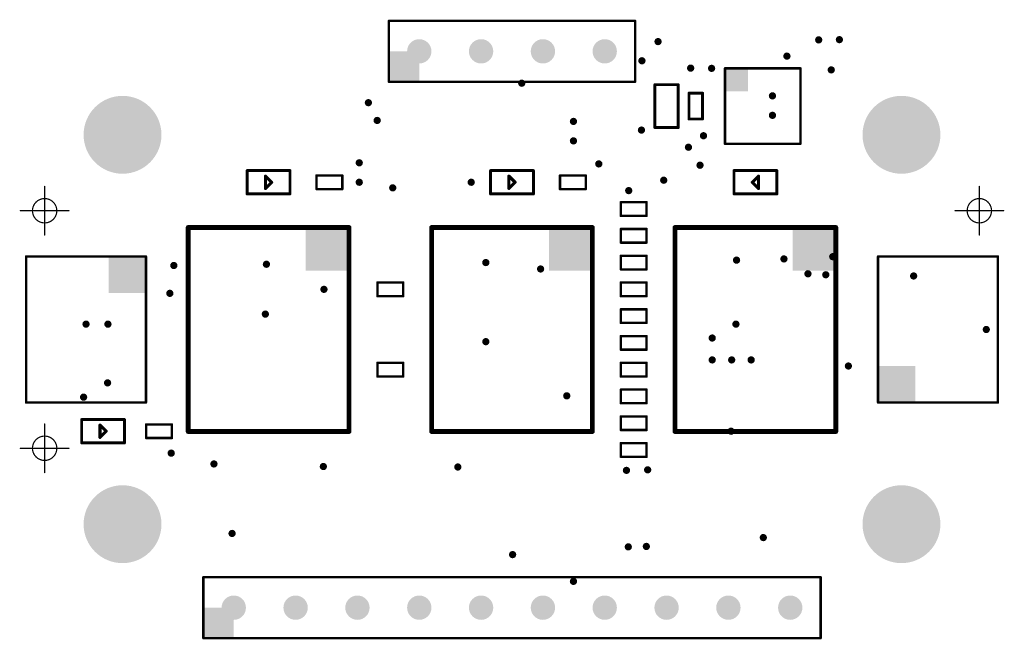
# Model space of a CAD drawing. Header units: inches. Extents: x 0.3 to 40.7, y 0 to 25.4.
import ezdxf

# ---------------------------------------------------------------- set-up
doc = ezdxf.new("R2010")
doc.units = ezdxf.units.IN
for name, color, linetype in [('Pad Holes', 156, 'Continuous'), ('Top Assembly', 56, 'Continuous'), ('Via Holes', 16, 'Continuous')]:
    doc.layers.add(name, color=color, linetype=linetype)

# ---------------------------------------------------------------- blocks, each defined once
blk = doc.blocks.new('RES_0402_3621')
at = {"layer": 'Top Assembly', "const_width": 0.1}
for points in [[(-0.53, -0.28), (-0.53, 0.28)], [(-0.53, 0.28), (0.53, 0.28)], [(0.53, -0.28), (0.53, 0.28)], [(-0.53, -0.28), (0.53, -0.28)]]:
    blk.add_lwpolyline(points, dxfattribs=at)
at = {"layer": 'Top Assembly', "const_width": 0.05}
for points in [[(-0.555, 0.28, 1), (-0.505, 0.28, 1)], [(-0.555, 0.28, 1), (-0.505, 0.28, 1)], [(0.505, 0.28, 1), (0.555, 0.28, 1)], [(0.505, 0.28, 1), (0.555, 0.28, 1)], [(-0.555, -0.28, 1), (-0.505, -0.28, 1)], [(-0.555, -0.28, 1), (-0.505, -0.28, 1)], [(0.505, -0.28, 1), (0.555, -0.28, 1)], [(0.505, -0.28, 1), (0.555, -0.28, 1)]]:
    blk.add_lwpolyline(points, format="xyb", close=True, dxfattribs=at)
blk = doc.blocks.new('RES_0402_3622')
at = {"layer": 'Top Assembly', "const_width": 0.1}
for points in [[(-0.53, 0.28), (-0.53, -0.28)], [(0.53, 0.28), (-0.53, 0.28)], [(0.53, 0.28), (0.53, -0.28)], [(0.53, -0.28), (-0.53, -0.28)]]:
    blk.add_lwpolyline(points, dxfattribs=at)
at = {"layer": 'Top Assembly', "const_width": 0.05}
for points in [[(-0.555, 0.28, 1), (-0.505, 0.28, 1)], [(-0.555, 0.28, 1), (-0.505, 0.28, 1)], [(0.505, 0.28, 1), (0.555, 0.28, 1)], [(0.505, 0.28, 1), (0.555, 0.28, 1)], [(-0.555, -0.28, 1), (-0.505, -0.28, 1)], [(-0.555, -0.28, 1), (-0.505, -0.28, 1)], [(0.505, -0.28, 1), (0.555, -0.28, 1)], [(0.505, -0.28, 1), (0.555, -0.28, 1)]]:
    blk.add_lwpolyline(points, format="xyb", close=True, dxfattribs=at)
blk = doc.blocks.new('RES_0402_3623')
at = {"layer": 'Top Assembly', "const_width": 0.1}
for points in [[(-0.53, -0.28), (-0.53, 0.28)], [(-0.53, 0.28), (0.53, 0.28)], [(0.53, -0.28), (0.53, 0.28)], [(-0.53, -0.28), (0.53, -0.28)]]:
    blk.add_lwpolyline(points, dxfattribs=at)
at = {"layer": 'Top Assembly', "const_width": 0.05}
for points in [[(-0.555, 0.28, 1), (-0.505, 0.28, 1)], [(-0.555, 0.28, 1), (-0.505, 0.28, 1)], [(0.505, 0.28, 1), (0.555, 0.28, 1)], [(0.505, 0.28, 1), (0.555, 0.28, 1)], [(-0.555, -0.28, 1), (-0.505, -0.28, 1)], [(-0.555, -0.28, 1), (-0.505, -0.28, 1)], [(0.505, -0.28, 1), (0.555, -0.28, 1)], [(0.505, -0.28, 1), (0.555, -0.28, 1)]]:
    blk.add_lwpolyline(points, format="xyb", close=True, dxfattribs=at)
blk = doc.blocks.new('F_____________1___F_________1_3638')
at = {"layer": 'Top Assembly', "const_width": 0.05}
for points in [[(0, 0), (0, 1)], [(0, 0), (-1, 0)], [(1, 0), (0, 0)], [(0, -1), (0, 0)]]:
    blk.add_lwpolyline(points, dxfattribs=at)
at = {"layer": 'Top Assembly'}
for points, const_width in [([(-0.012, 1, 1), (0.012, 1, 1)], 0.025), ([(0.5, 0, 1), (-0.5, 0, 1)], 0.05), ([(-1.012, 0, 1), (-0.988, 0, 1)], 0.025), ([(-0.512, 0, 1), (-0.487, 0, 1)], 0.025), ([(-0.012, 0, 1), (0.012, 0, 1)], 0.025), ([(-0.012, 0, 1), (0.012, 0, 1)], 0.025), ([(-0.012, 0, 1), (0.012, 0, 1)], 0.025), ([(-0.012, 0, 1), (0.012, 0, 1)], 0.025), ([(0.487, 0, 1), (0.512, 0, 1)], 0.025), ([(0.988, 0, 1), (1.012, 0, 1)], 0.025), ([(-0.012, -1, 1), (0.012, -1, 1)], 0.025)]:
    blk.add_lwpolyline(points, format="xyb", close=True, dxfattribs=dict(at, const_width=const_width))
blk = doc.blocks.new('F_____________1___F_________1_3639')
at = {"layer": 'Top Assembly', "const_width": 0.05}
for points in [[(0, 0), (0, 1)], [(0, 0), (-1, 0)], [(1, 0), (0, 0)], [(0, -1), (0, 0)]]:
    blk.add_lwpolyline(points, dxfattribs=at)
at = {"layer": 'Top Assembly'}
for points, const_width in [([(-0.012, 1, 1), (0.012, 1, 1)], 0.025), ([(0.5, 0, 1), (-0.5, 0, 1)], 0.05), ([(-1.012, 0, 1), (-0.988, 0, 1)], 0.025), ([(-0.512, 0, 1), (-0.487, 0, 1)], 0.025), ([(-0.012, 0, 1), (0.012, 0, 1)], 0.025), ([(-0.012, 0, 1), (0.012, 0, 1)], 0.025), ([(-0.012, 0, 1), (0.012, 0, 1)], 0.025), ([(-0.012, 0, 1), (0.012, 0, 1)], 0.025), ([(0.487, 0, 1), (0.512, 0, 1)], 0.025), ([(0.988, 0, 1), (1.012, 0, 1)], 0.025), ([(-0.012, -1, 1), (0.012, -1, 1)], 0.025)]:
    blk.add_lwpolyline(points, format="xyb", close=True, dxfattribs=dict(at, const_width=const_width))
blk = doc.blocks.new('F_____________1___F_________1_3640')
at = {"layer": 'Top Assembly', "const_width": 0.05}
for points in [[(0, 0), (0, 1)], [(0, 0), (-1, 0)], [(1, 0), (0, 0)], [(0, -1), (0, 0)]]:
    blk.add_lwpolyline(points, dxfattribs=at)
at = {"layer": 'Top Assembly'}
for points, const_width in [([(-0.012, 1, 1), (0.012, 1, 1)], 0.025), ([(0.5, 0, 1), (-0.5, 0, 1)], 0.05), ([(-1.012, 0, 1), (-0.988, 0, 1)], 0.025), ([(-0.512, 0, 1), (-0.487, 0, 1)], 0.025), ([(-0.012, 0, 1), (0.012, 0, 1)], 0.025), ([(-0.012, 0, 1), (0.012, 0, 1)], 0.025), ([(-0.012, 0, 1), (0.012, 0, 1)], 0.025), ([(-0.012, 0, 1), (0.012, 0, 1)], 0.025), ([(0.487, 0, 1), (0.512, 0, 1)], 0.025), ([(0.988, 0, 1), (1.012, 0, 1)], 0.025), ([(-0.012, -1, 1), (0.012, -1, 1)], 0.025)]:
    blk.add_lwpolyline(points, format="xyb", close=True, dxfattribs=dict(at, const_width=const_width))
blk = doc.blocks.new('CAP_0603_3641')
at = {"layer": 'Top Assembly', "const_width": 0.12}
for points in [[(-0.88, 0.48), (0.88, 0.48)], [(-0.88, 0.48), (-0.88, -0.48)], [(0.88, 0.48), (0.88, -0.48)], [(-0.88, -0.48), (0.88, -0.48)]]:
    blk.add_lwpolyline(points, dxfattribs=at)
at = {"layer": 'Top Assembly', "const_width": 0.06}
for points in [[(-0.91, 0.48, 1), (-0.85, 0.48, 1)], [(-0.91, 0.48, 1), (-0.85, 0.48, 1)], [(0.85, 0.48, 1), (0.91, 0.48, 1)], [(0.85, 0.48, 1), (0.91, 0.48, 1)], [(-0.91, -0.48, 1), (-0.85, -0.48, 1)], [(-0.91, -0.48, 1), (-0.85, -0.48, 1)], [(0.85, -0.48, 1), (0.91, -0.48, 1)], [(0.85, -0.48, 1), (0.91, -0.48, 1)]]:
    blk.add_lwpolyline(points, format="xyb", close=True, dxfattribs=at)
blk = doc.blocks.new('CAP_0402_3642')
at = {"layer": 'Top Assembly', "const_width": 0.12}
for points in [[(0.53, 0.28), (-0.53, 0.28)], [(-0.53, -0.28), (-0.53, 0.28)], [(0.53, -0.28), (0.53, 0.28)], [(0.53, -0.28), (-0.53, -0.28)]]:
    blk.add_lwpolyline(points, dxfattribs=at)
at = {"layer": 'Top Assembly', "const_width": 0.06}
for points in [[(-0.56, 0.28, 1), (-0.5, 0.28, 1)], [(-0.56, 0.28, 1), (-0.5, 0.28, 1)], [(0.5, 0.28, 1), (0.56, 0.28, 1)], [(0.5, 0.28, 1), (0.56, 0.28, 1)], [(-0.56, -0.28, 1), (-0.5, -0.28, 1)], [(-0.56, -0.28, 1), (-0.5, -0.28, 1)], [(0.5, -0.28, 1), (0.56, -0.28, 1)], [(0.5, -0.28, 1), (0.56, -0.28, 1)]]:
    blk.add_lwpolyline(points, format="xyb", close=True, dxfattribs=at)
blk = doc.blocks.new('RES_0402_3643')
at = {"layer": 'Top Assembly', "const_width": 0.1}
for points in [[(-0.53, 0.28), (0.53, 0.28)], [(-0.53, -0.28), (-0.53, 0.28)], [(0.53, -0.28), (0.53, 0.28)], [(-0.53, -0.28), (0.53, -0.28)]]:
    blk.add_lwpolyline(points, dxfattribs=at)
at = {"layer": 'Top Assembly', "const_width": 0.05}
for points in [[(-0.555, 0.28, 1), (-0.505, 0.28, 1)], [(-0.555, 0.28, 1), (-0.505, 0.28, 1)], [(0.505, 0.28, 1), (0.555, 0.28, 1)], [(0.505, 0.28, 1), (0.555, 0.28, 1)], [(-0.555, -0.28, 1), (-0.505, -0.28, 1)], [(-0.555, -0.28, 1), (-0.505, -0.28, 1)], [(0.505, -0.28, 1), (0.555, -0.28, 1)], [(0.505, -0.28, 1), (0.555, -0.28, 1)]]:
    blk.add_lwpolyline(points, format="xyb", close=True, dxfattribs=at)
blk = doc.blocks.new('RES_0402_3644')
at = {"layer": 'Top Assembly', "const_width": 0.1}
for points in [[(-0.53, -0.28), (-0.53, 0.28)], [(-0.53, 0.28), (0.53, 0.28)], [(0.53, -0.28), (0.53, 0.28)], [(-0.53, -0.28), (0.53, -0.28)]]:
    blk.add_lwpolyline(points, dxfattribs=at)
at = {"layer": 'Top Assembly', "const_width": 0.05}
for points in [[(-0.555, 0.28, 1), (-0.505, 0.28, 1)], [(-0.555, 0.28, 1), (-0.505, 0.28, 1)], [(0.505, 0.28, 1), (0.555, 0.28, 1)], [(0.505, 0.28, 1), (0.555, 0.28, 1)], [(-0.555, -0.28, 1), (-0.505, -0.28, 1)], [(-0.555, -0.28, 1), (-0.505, -0.28, 1)], [(0.505, -0.28, 1), (0.555, -0.28, 1)], [(0.505, -0.28, 1), (0.555, -0.28, 1)]]:
    blk.add_lwpolyline(points, format="xyb", close=True, dxfattribs=at)
blk = doc.blocks.new('RES_0402_3645')
at = {"layer": 'Top Assembly', "const_width": 0.1}
for points in [[(-0.53, -0.28), (-0.53, 0.28)], [(-0.53, 0.28), (0.53, 0.28)], [(0.53, -0.28), (0.53, 0.28)], [(-0.53, -0.28), (0.53, -0.28)]]:
    blk.add_lwpolyline(points, dxfattribs=at)
at = {"layer": 'Top Assembly', "const_width": 0.05}
for points in [[(-0.555, 0.28, 1), (-0.505, 0.28, 1)], [(-0.555, 0.28, 1), (-0.505, 0.28, 1)], [(0.505, 0.28, 1), (0.555, 0.28, 1)], [(0.505, 0.28, 1), (0.555, 0.28, 1)], [(-0.555, -0.28, 1), (-0.505, -0.28, 1)], [(-0.555, -0.28, 1), (-0.505, -0.28, 1)], [(0.505, -0.28, 1), (0.555, -0.28, 1)], [(0.505, -0.28, 1), (0.555, -0.28, 1)]]:
    blk.add_lwpolyline(points, format="xyb", close=True, dxfattribs=at)
blk = doc.blocks.new('RES_0402_3646')
at = {"layer": 'Top Assembly', "const_width": 0.1}
for points in [[(-0.53, 0.28), (0.53, 0.28)], [(-0.53, -0.28), (-0.53, 0.28)], [(0.53, -0.28), (0.53, 0.28)], [(-0.53, -0.28), (0.53, -0.28)]]:
    blk.add_lwpolyline(points, dxfattribs=at)
at = {"layer": 'Top Assembly', "const_width": 0.05}
for points in [[(-0.555, 0.28, 1), (-0.505, 0.28, 1)], [(-0.555, 0.28, 1), (-0.505, 0.28, 1)], [(0.505, 0.28, 1), (0.555, 0.28, 1)], [(0.505, 0.28, 1), (0.555, 0.28, 1)], [(-0.555, -0.28, 1), (-0.505, -0.28, 1)], [(-0.555, -0.28, 1), (-0.505, -0.28, 1)], [(0.505, -0.28, 1), (0.555, -0.28, 1)], [(0.505, -0.28, 1), (0.555, -0.28, 1)]]:
    blk.add_lwpolyline(points, format="xyb", close=True, dxfattribs=at)
blk = doc.blocks.new('RES_0402_3647')
at = {"layer": 'Top Assembly', "const_width": 0.1}
for points in [[(-0.53, 0.28), (0.53, 0.28)], [(-0.53, -0.28), (-0.53, 0.28)], [(0.53, -0.28), (0.53, 0.28)], [(-0.53, -0.28), (0.53, -0.28)]]:
    blk.add_lwpolyline(points, dxfattribs=at)
at = {"layer": 'Top Assembly', "const_width": 0.05}
for points in [[(-0.555, 0.28, 1), (-0.505, 0.28, 1)], [(-0.555, 0.28, 1), (-0.505, 0.28, 1)], [(0.505, 0.28, 1), (0.555, 0.28, 1)], [(0.505, 0.28, 1), (0.555, 0.28, 1)], [(-0.555, -0.28, 1), (-0.505, -0.28, 1)], [(-0.555, -0.28, 1), (-0.505, -0.28, 1)], [(0.505, -0.28, 1), (0.555, -0.28, 1)], [(0.505, -0.28, 1), (0.555, -0.28, 1)]]:
    blk.add_lwpolyline(points, format="xyb", close=True, dxfattribs=at)
blk = doc.blocks.new('RES_0402_3648')
at = {"layer": 'Top Assembly', "const_width": 0.1}
for points in [[(-0.53, -0.28), (-0.53, 0.28)], [(-0.53, 0.28), (0.53, 0.28)], [(0.53, -0.28), (0.53, 0.28)], [(-0.53, -0.28), (0.53, -0.28)]]:
    blk.add_lwpolyline(points, dxfattribs=at)
at = {"layer": 'Top Assembly', "const_width": 0.05}
for points in [[(-0.555, 0.28, 1), (-0.505, 0.28, 1)], [(-0.555, 0.28, 1), (-0.505, 0.28, 1)], [(0.505, 0.28, 1), (0.555, 0.28, 1)], [(0.505, 0.28, 1), (0.555, 0.28, 1)], [(-0.555, -0.28, 1), (-0.505, -0.28, 1)], [(-0.555, -0.28, 1), (-0.505, -0.28, 1)], [(0.505, -0.28, 1), (0.555, -0.28, 1)], [(0.505, -0.28, 1), (0.555, -0.28, 1)]]:
    blk.add_lwpolyline(points, format="xyb", close=True, dxfattribs=at)
blk = doc.blocks.new('UFQFPN20_3649')
at = {"layer": 'Top Assembly'}
blk.add_hatch(color=56, dxfattribs=at).paths.add_polyline_path([(-1.55, 0.6), (-0.6, 0.6), (-0.6, 1.55), (-1.55, 1.55)])
at = {"layer": 'Top Assembly', "const_width": 0.1}
for points in [[(-1.55, -1.55), (-1.55, 1.55)], [(-1.55, 1.55), (1.55, 1.55)], [(1.55, -1.55), (1.55, 1.55)], [(-1.55, -1.55), (1.55, -1.55)]]:
    blk.add_lwpolyline(points, dxfattribs=at)
at = {"layer": 'Top Assembly', "const_width": 0.05}
for points in [[(-1.575, 1.55, 1), (-1.525, 1.55, 1)], [(-1.575, 1.55, 1), (-1.525, 1.55, 1)], [(1.525, 1.55, 1), (1.575, 1.55, 1)], [(1.525, 1.55, 1), (1.575, 1.55, 1)], [(-1.575, -1.55, 1), (-1.525, -1.55, 1)], [(-1.575, -1.55, 1), (-1.525, -1.55, 1)], [(1.525, -1.55, 1), (1.575, -1.55, 1)], [(1.525, -1.55, 1), (1.575, -1.55, 1)]]:
    blk.add_lwpolyline(points, format="xyb", close=True, dxfattribs=at)
blk = doc.blocks.new('RES_0402_3650')
at = {"layer": 'Top Assembly', "const_width": 0.1}
for points in [[(-0.53, 0.28), (-0.53, -0.28)], [(0.53, 0.28), (-0.53, 0.28)], [(0.53, 0.28), (0.53, -0.28)], [(0.53, -0.28), (-0.53, -0.28)]]:
    blk.add_lwpolyline(points, dxfattribs=at)
at = {"layer": 'Top Assembly', "const_width": 0.05}
for points in [[(-0.555, 0.28, 1), (-0.505, 0.28, 1)], [(-0.555, 0.28, 1), (-0.505, 0.28, 1)], [(0.505, 0.28, 1), (0.555, 0.28, 1)], [(0.505, 0.28, 1), (0.555, 0.28, 1)], [(-0.555, -0.28, 1), (-0.505, -0.28, 1)], [(-0.555, -0.28, 1), (-0.505, -0.28, 1)], [(0.505, -0.28, 1), (0.555, -0.28, 1)], [(0.505, -0.28, 1), (0.555, -0.28, 1)]]:
    blk.add_lwpolyline(points, format="xyb", close=True, dxfattribs=at)
blk = doc.blocks.new('RES_0402_3651')
at = {"layer": 'Top Assembly', "const_width": 0.1}
for points in [[(-0.53, 0.28), (-0.53, -0.28)], [(0.53, 0.28), (-0.53, 0.28)], [(0.53, 0.28), (0.53, -0.28)], [(0.53, -0.28), (-0.53, -0.28)]]:
    blk.add_lwpolyline(points, dxfattribs=at)
at = {"layer": 'Top Assembly', "const_width": 0.05}
for points in [[(-0.555, 0.28, 1), (-0.505, 0.28, 1)], [(-0.555, 0.28, 1), (-0.505, 0.28, 1)], [(0.505, 0.28, 1), (0.555, 0.28, 1)], [(0.505, 0.28, 1), (0.555, 0.28, 1)], [(-0.555, -0.28, 1), (-0.505, -0.28, 1)], [(-0.555, -0.28, 1), (-0.505, -0.28, 1)], [(0.505, -0.28, 1), (0.555, -0.28, 1)], [(0.505, -0.28, 1), (0.555, -0.28, 1)]]:
    blk.add_lwpolyline(points, format="xyb", close=True, dxfattribs=at)
blk = doc.blocks.new('SM04B_SRSS_TB_LF__SN__F_________1_3652')
at = {"layer": 'Top Assembly'}
blk.add_hatch(color=56, dxfattribs=at).paths.add_polyline_path([(1.5, -2.125), (3, -2.125), (3, -0.6), (1.5, -0.6)])
at = {"layer": 'Top Assembly', "const_width": 0.1}
for points in [[(-3, 2.8), (-3, -2.125)], [(-3, 2.8), (0.675, 2.8)], [(0.675, 2.8), (3, 2.8)], [(3, 2.8), (3, -2.125)], [(-3, -2.125), (0, -2.125)], [(3, -2.125), (0, -2.125)]]:
    blk.add_lwpolyline(points, dxfattribs=at)
at = {"layer": 'Top Assembly', "const_width": 0.05}
for points in [[(-3.025, 2.8, 1), (-2.975, 2.8, 1)], [(-3.025, 2.8, 1), (-2.975, 2.8, 1)], [(0.65, 2.8, 1), (0.7, 2.8, 1)], [(0.65, 2.8, 1), (0.7, 2.8, 1)], [(2.975, 2.8, 1), (3.025, 2.8, 1)], [(2.975, 2.8, 1), (3.025, 2.8, 1)], [(-3.025, -2.125, 1), (-2.975, -2.125, 1)], [(-3.025, -2.125, 1), (-2.975, -2.125, 1)], [(-0.025, -2.125, 1), (0.025, -2.125, 1)], [(-0.025, -2.125, 1), (0.025, -2.125, 1)], [(2.975, -2.125, 1), (3.025, -2.125, 1)], [(2.975, -2.125, 1), (3.025, -2.125, 1)]]:
    blk.add_lwpolyline(points, format="xyb", close=True, dxfattribs=at)
blk = doc.blocks.new('SM04B_SRSS_TB_LF__SN__F_________1_3653')
at = {"layer": 'Top Assembly'}
blk.add_hatch(color=56, dxfattribs=at).paths.add_polyline_path([(1.5, -2.125), (3, -2.125), (3, -0.6), (1.5, -0.6)])
at = {"layer": 'Top Assembly', "const_width": 0.1}
for points in [[(-3, -2.125), (-3, 2.8)], [(0.675, 2.8), (-3, 2.8)], [(3, 2.8), (0.675, 2.8)], [(3, -2.125), (3, 2.8)], [(-3, -2.125), (0, -2.125)], [(3, -2.125), (0, -2.125)]]:
    blk.add_lwpolyline(points, dxfattribs=at)
at = {"layer": 'Top Assembly', "const_width": 0.05}
for points in [[(-3.025, 2.8, 1), (-2.975, 2.8, 1)], [(-3.025, 2.8, 1), (-2.975, 2.8, 1)], [(0.65, 2.8, 1), (0.7, 2.8, 1)], [(0.65, 2.8, 1), (0.7, 2.8, 1)], [(2.975, 2.8, 1), (3.025, 2.8, 1)], [(2.975, 2.8, 1), (3.025, 2.8, 1)], [(-3.025, -2.125, 1), (-2.975, -2.125, 1)], [(-3.025, -2.125, 1), (-2.975, -2.125, 1)], [(-0.025, -2.125, 1), (0.025, -2.125, 1)], [(-0.025, -2.125, 1), (0.025, -2.125, 1)], [(2.975, -2.125, 1), (3.025, -2.125, 1)], [(2.975, -2.125, 1), (3.025, -2.125, 1)]]:
    blk.add_lwpolyline(points, format="xyb", close=True, dxfattribs=at)
blk = doc.blocks.new('LEDC1608X80N_AK_3654')
at = {"layer": 'Top Assembly'}
for points, const_width in [([(-0.88, 0.48), (-0.88, -0.48)], 0.12), ([(0.88, 0.48), (-0.88, 0.48)], 0.12), ([(0.88, -0.48), (0.88, 0.48)], 0.12), ([(0.127, 0.254), (-0.127, 0)], 0.127), ([(0.127, -0.254), (-0.127, 0)], 0.127), ([(0.127, 0.254), (0.127, -0.254)], 0.127), ([(0.88, -0.48), (-0.88, -0.48)], 0.12)]:
    blk.add_lwpolyline(points, dxfattribs=dict(at, const_width=const_width))
for points, const_width in [([(-0.91, 0.48, 1), (-0.85, 0.48, 1)], 0.06), ([(-0.91, 0.48, 1), (-0.85, 0.48, 1)], 0.06), ([(0.85, 0.48, 1), (0.91, 0.48, 1)], 0.06), ([(0.85, 0.48, 1), (0.91, 0.48, 1)], 0.06), ([(-0.159, 0, 1), (-0.095, 0, 1)], 0.0635), ([(-0.159, 0, 1), (-0.095, 0, 1)], 0.0635), ([(0.095, 0.254, 1), (0.159, 0.254, 1)], 0.0635), ([(0.095, 0.254, 1), (0.159, 0.254, 1)], 0.0635), ([(0.095, -0.254, 1), (0.159, -0.254, 1)], 0.0635), ([(0.095, -0.254, 1), (0.159, -0.254, 1)], 0.0635), ([(-0.91, -0.48, 1), (-0.85, -0.48, 1)], 0.06), ([(-0.91, -0.48, 1), (-0.85, -0.48, 1)], 0.06), ([(0.85, -0.48, 1), (0.91, -0.48, 1)], 0.06), ([(0.85, -0.48, 1), (0.91, -0.48, 1)], 0.06)]:
    blk.add_lwpolyline(points, format="xyb", close=True, dxfattribs=dict(at, const_width=const_width))
blk = doc.blocks.new('RES_0402_3655')
at = {"layer": 'Top Assembly', "const_width": 0.1}
for points in [[(0.53, 0.28), (-0.53, 0.28)], [(-0.53, 0.28), (-0.53, -0.28)], [(0.53, 0.28), (0.53, -0.28)], [(0.53, -0.28), (-0.53, -0.28)]]:
    blk.add_lwpolyline(points, dxfattribs=at)
at = {"layer": 'Top Assembly', "const_width": 0.05}
for points in [[(-0.555, 0.28, 1), (-0.505, 0.28, 1)], [(-0.555, 0.28, 1), (-0.505, 0.28, 1)], [(0.505, 0.28, 1), (0.555, 0.28, 1)], [(0.505, 0.28, 1), (0.555, 0.28, 1)], [(-0.555, -0.28, 1), (-0.505, -0.28, 1)], [(-0.555, -0.28, 1), (-0.505, -0.28, 1)], [(0.505, -0.28, 1), (0.555, -0.28, 1)], [(0.505, -0.28, 1), (0.555, -0.28, 1)]]:
    blk.add_lwpolyline(points, format="xyb", close=True, dxfattribs=at)
blk = doc.blocks.new('LEDC1608X80N_AK_3657')
at = {"layer": 'Top Assembly'}
for points, const_width in [([(-0.88, 0.48), (0.88, 0.48)], 0.12), ([(-0.88, -0.48), (-0.88, 0.48)], 0.12), ([(0.88, -0.48), (0.88, 0.48)], 0.12), ([(-0.127, 0), (0.127, 0.254)], 0.127), ([(-0.127, 0), (0.127, -0.254)], 0.127), ([(0.127, -0.254), (0.127, 0.254)], 0.127), ([(-0.88, -0.48), (0.88, -0.48)], 0.12)]:
    blk.add_lwpolyline(points, dxfattribs=dict(at, const_width=const_width))
for points, const_width in [([(-0.91, 0.48, 1), (-0.85, 0.48, 1)], 0.06), ([(-0.91, 0.48, 1), (-0.85, 0.48, 1)], 0.06), ([(0.85, 0.48, 1), (0.91, 0.48, 1)], 0.06), ([(0.85, 0.48, 1), (0.91, 0.48, 1)], 0.06), ([(-0.159, 0, 1), (-0.095, 0, 1)], 0.0635), ([(-0.159, 0, 1), (-0.095, 0, 1)], 0.0635), ([(0.095, 0.254, 1), (0.159, 0.254, 1)], 0.0635), ([(0.095, 0.254, 1), (0.159, 0.254, 1)], 0.0635), ([(0.095, -0.254, 1), (0.159, -0.254, 1)], 0.0635), ([(0.095, -0.254, 1), (0.159, -0.254, 1)], 0.0635), ([(-0.91, -0.48, 1), (-0.85, -0.48, 1)], 0.06), ([(-0.91, -0.48, 1), (-0.85, -0.48, 1)], 0.06), ([(0.85, -0.48, 1), (0.91, -0.48, 1)], 0.06), ([(0.85, -0.48, 1), (0.91, -0.48, 1)], 0.06)]:
    blk.add_lwpolyline(points, format="xyb", close=True, dxfattribs=dict(at, const_width=const_width))
blk = doc.blocks.new('TS42_3658')
at = {"layer": 'Top Assembly'}
blk.add_hatch(color=56, dxfattribs=at).paths.add_polyline_path([(2.412, -3.302), (4.19, -3.302), (4.19, -1.524), (2.412, -1.524)])
at = {"layer": 'Top Assembly', "const_width": 0.2}
for points in [[(-4.191, 3.302), (4.191, 3.302)], [(-4.191, 3.302), (-4.191, -3.302)], [(4.191, 3.302), (4.191, -3.302)], [(-4.191, -3.302), (4.191, -3.302)]]:
    blk.add_lwpolyline(points, dxfattribs=at)
at = {"layer": 'Top Assembly', "const_width": 0.1}
for points in [[(-4.241, 3.302, 1), (-4.141, 3.302, 1)], [(-4.241, 3.302, 1), (-4.141, 3.302, 1)], [(4.141, 3.302, 1), (4.241, 3.302, 1)], [(4.141, 3.302, 1), (4.241, 3.302, 1)], [(-4.241, -3.302, 1), (-4.141, -3.302, 1)], [(-4.241, -3.302, 1), (-4.141, -3.302, 1)], [(4.141, -3.302, 1), (4.241, -3.302, 1)], [(4.141, -3.302, 1), (4.241, -3.302, 1)]]:
    blk.add_lwpolyline(points, format="xyb", close=True, dxfattribs=at)
blk = doc.blocks.new('PIN_HEADER_2_54___VERT__1_4POS_F_________1_3659')
at = {"layer": 'Pad Holes'}
h = blk.add_hatch(color=7, dxfattribs=at)
edge = h.paths.add_edge_path()
edge.add_arc((-3.81, 0), 0.5, 0, 360)
h = blk.add_hatch(color=7, dxfattribs=at)
edge = h.paths.add_edge_path()
edge.add_arc((-1.27, 0), 0.5, 0, 360)
h = blk.add_hatch(color=7, dxfattribs=at)
edge = h.paths.add_edge_path()
edge.add_arc((1.27, 0), 0.5, 0, 360)
h = blk.add_hatch(color=7, dxfattribs=at)
edge = h.paths.add_edge_path()
edge.add_arc((3.81, 0), 0.5, 0, 360)
at = {"layer": 'Top Assembly'}
blk.add_hatch(color=56, dxfattribs=at).paths.add_polyline_path([(-5.06, -1.25), (-3.81, -1.25), (-3.81, 0), (-5.06, 0)])
at = {"layer": 'Top Assembly', "const_width": 0.1}
for points in [[(-5.06, -1.25), (-5.06, 1.25)], [(-5.06, 1.25), (5.06, 1.25)], [(5.06, -1.25), (5.06, 1.25)], [(-5.06, -1.25), (5.06, -1.25)]]:
    blk.add_lwpolyline(points, dxfattribs=at)
at = {"layer": 'Top Assembly', "const_width": 0.05}
for points in [[(-5.085, 1.25, 1), (-5.035, 1.25, 1)], [(-5.085, 1.25, 1), (-5.035, 1.25, 1)], [(5.035, 1.25, 1), (5.085, 1.25, 1)], [(5.035, 1.25, 1), (5.085, 1.25, 1)], [(-5.085, -1.25, 1), (-5.035, -1.25, 1)], [(-5.085, -1.25, 1), (-5.035, -1.25, 1)], [(5.035, -1.25, 1), (5.085, -1.25, 1)], [(5.035, -1.25, 1), (5.085, -1.25, 1)]]:
    blk.add_lwpolyline(points, format="xyb", close=True, dxfattribs=at)
blk = doc.blocks.new('LEDC1608X80N_AK_3660')
at = {"layer": 'Top Assembly'}
for points, const_width in [([(-0.88, 0.48), (-0.88, -0.48)], 0.12), ([(0.88, 0.48), (-0.88, 0.48)], 0.12), ([(0.88, 0.48), (0.88, -0.48)], 0.12), ([(0.127, 0.254), (-0.127, 0)], 0.127), ([(0.127, -0.254), (-0.127, 0)], 0.127), ([(0.127, 0.254), (0.127, -0.254)], 0.127), ([(0.88, -0.48), (-0.88, -0.48)], 0.12)]:
    blk.add_lwpolyline(points, dxfattribs=dict(at, const_width=const_width))
for points, const_width in [([(-0.91, 0.48, 1), (-0.85, 0.48, 1)], 0.06), ([(-0.91, 0.48, 1), (-0.85, 0.48, 1)], 0.06), ([(0.85, 0.48, 1), (0.91, 0.48, 1)], 0.06), ([(0.85, 0.48, 1), (0.91, 0.48, 1)], 0.06), ([(-0.159, 0, 1), (-0.095, 0, 1)], 0.0635), ([(-0.159, 0, 1), (-0.095, 0, 1)], 0.0635), ([(0.095, 0.254, 1), (0.159, 0.254, 1)], 0.0635), ([(0.095, 0.254, 1), (0.159, 0.254, 1)], 0.0635), ([(0.095, -0.254, 1), (0.159, -0.254, 1)], 0.0635), ([(0.095, -0.254, 1), (0.159, -0.254, 1)], 0.0635), ([(-0.91, -0.48, 1), (-0.85, -0.48, 1)], 0.06), ([(-0.91, -0.48, 1), (-0.85, -0.48, 1)], 0.06), ([(0.85, -0.48, 1), (0.91, -0.48, 1)], 0.06), ([(0.85, -0.48, 1), (0.91, -0.48, 1)], 0.06)]:
    blk.add_lwpolyline(points, format="xyb", close=True, dxfattribs=dict(at, const_width=const_width))
blk = doc.blocks.new('PIN_HEADER_2_54___VERT__1_10POS_3661')
at = {"layer": 'Pad Holes'}
h = blk.add_hatch(color=7, dxfattribs=at)
edge = h.paths.add_edge_path()
edge.add_arc((-11.43, 0), 0.5, 0, 360)
h = blk.add_hatch(color=7, dxfattribs=at)
edge = h.paths.add_edge_path()
edge.add_arc((-8.89, 0), 0.5, 0, 360)
h = blk.add_hatch(color=7, dxfattribs=at)
edge = h.paths.add_edge_path()
edge.add_arc((-6.35, 0), 0.5, 0, 360)
h = blk.add_hatch(color=7, dxfattribs=at)
edge = h.paths.add_edge_path()
edge.add_arc((-3.81, 0), 0.5, 0, 360)
h = blk.add_hatch(color=7, dxfattribs=at)
edge = h.paths.add_edge_path()
edge.add_arc((-1.27, 0), 0.5, 0, 360)
h = blk.add_hatch(color=7, dxfattribs=at)
edge = h.paths.add_edge_path()
edge.add_arc((1.27, 0), 0.5, 0, 360)
h = blk.add_hatch(color=7, dxfattribs=at)
edge = h.paths.add_edge_path()
edge.add_arc((3.81, 0), 0.5, 0, 360)
h = blk.add_hatch(color=7, dxfattribs=at)
edge = h.paths.add_edge_path()
edge.add_arc((6.35, 0), 0.5, 0, 360)
h = blk.add_hatch(color=7, dxfattribs=at)
edge = h.paths.add_edge_path()
edge.add_arc((8.89, 0), 0.5, 0, 360)
h = blk.add_hatch(color=7, dxfattribs=at)
edge = h.paths.add_edge_path()
edge.add_arc((11.43, 0), 0.5, 0, 360)
at = {"layer": 'Top Assembly'}
blk.add_hatch(color=56, dxfattribs=at).paths.add_polyline_path([(-12.68, -1.25), (-11.43, -1.25), (-11.43, 0), (-12.68, 0)])
at = {"layer": 'Top Assembly', "const_width": 0.1}
for points in [[(-12.68, -1.25), (-12.68, 1.25)], [(-12.68, 1.25), (12.68, 1.25)], [(12.68, -1.25), (12.68, 1.25)], [(-12.68, -1.25), (12.68, -1.25)]]:
    blk.add_lwpolyline(points, dxfattribs=at)
at = {"layer": 'Top Assembly', "const_width": 0.05}
for points in [[(-12.705, 1.25, 1), (-12.655, 1.25, 1)], [(-12.705, 1.25, 1), (-12.655, 1.25, 1)], [(12.655, 1.25, 1), (12.705, 1.25, 1)], [(12.655, 1.25, 1), (12.705, 1.25, 1)], [(-12.705, -1.25, 1), (-12.655, -1.25, 1)], [(-12.705, -1.25, 1), (-12.655, -1.25, 1)], [(12.655, -1.25, 1), (12.705, -1.25, 1)], [(12.655, -1.25, 1), (12.705, -1.25, 1)]]:
    blk.add_lwpolyline(points, format="xyb", close=True, dxfattribs=at)
blk = doc.blocks.new('TS42_3662')
at = {"layer": 'Top Assembly'}
blk.add_hatch(color=56, dxfattribs=at).paths.add_polyline_path([(2.411, -3.302), (4.189, -3.302), (4.189, -1.524), (2.411, -1.524)])
at = {"layer": 'Top Assembly', "const_width": 0.2}
for points in [[(-4.191, 3.302), (4.191, 3.302)], [(-4.191, 3.302), (-4.191, -3.302)], [(4.191, 3.302), (4.191, -3.302)], [(-4.191, -3.302), (4.191, -3.302)]]:
    blk.add_lwpolyline(points, dxfattribs=at)
at = {"layer": 'Top Assembly', "const_width": 0.1}
for points in [[(-4.241, 3.302, 1), (-4.141, 3.302, 1)], [(-4.241, 3.302, 1), (-4.141, 3.302, 1)], [(4.141, 3.302, 1), (4.241, 3.302, 1)], [(4.141, 3.302, 1), (4.241, 3.302, 1)], [(-4.241, -3.302, 1), (-4.141, -3.302, 1)], [(-4.241, -3.302, 1), (-4.141, -3.302, 1)], [(4.141, -3.302, 1), (4.241, -3.302, 1)], [(4.141, -3.302, 1), (4.241, -3.302, 1)]]:
    blk.add_lwpolyline(points, format="xyb", close=True, dxfattribs=at)
blk = doc.blocks.new('RES_0402_3663')
at = {"layer": 'Top Assembly', "const_width": 0.1}
for points in [[(0.53, 0.28), (-0.53, 0.28)], [(-0.53, 0.28), (-0.53, -0.28)], [(0.53, 0.28), (0.53, -0.28)], [(0.53, -0.28), (-0.53, -0.28)]]:
    blk.add_lwpolyline(points, dxfattribs=at)
at = {"layer": 'Top Assembly', "const_width": 0.05}
for points in [[(-0.555, 0.28, 1), (-0.505, 0.28, 1)], [(-0.555, 0.28, 1), (-0.505, 0.28, 1)], [(0.505, 0.28, 1), (0.555, 0.28, 1)], [(0.505, 0.28, 1), (0.555, 0.28, 1)], [(-0.555, -0.28, 1), (-0.505, -0.28, 1)], [(-0.555, -0.28, 1), (-0.505, -0.28, 1)], [(0.505, -0.28, 1), (0.555, -0.28, 1)], [(0.505, -0.28, 1), (0.555, -0.28, 1)]]:
    blk.add_lwpolyline(points, format="xyb", close=True, dxfattribs=at)
blk = doc.blocks.new('LEDC1608X80N_AK_3664')
at = {"layer": 'Top Assembly'}
for points, const_width in [([(-0.88, 0.48), (-0.88, -0.48)], 0.12), ([(0.88, 0.48), (-0.88, 0.48)], 0.12), ([(0.88, 0.48), (0.88, -0.48)], 0.12), ([(0.127, 0.254), (-0.127, 0)], 0.127), ([(0.127, -0.254), (-0.127, 0)], 0.127), ([(0.127, 0.254), (0.127, -0.254)], 0.127), ([(0.88, -0.48), (-0.88, -0.48)], 0.12)]:
    blk.add_lwpolyline(points, dxfattribs=dict(at, const_width=const_width))
for points, const_width in [([(-0.91, 0.48, 1), (-0.85, 0.48, 1)], 0.06), ([(-0.91, 0.48, 1), (-0.85, 0.48, 1)], 0.06), ([(0.85, 0.48, 1), (0.91, 0.48, 1)], 0.06), ([(0.85, 0.48, 1), (0.91, 0.48, 1)], 0.06), ([(-0.159, 0, 1), (-0.095, 0, 1)], 0.0635), ([(-0.159, 0, 1), (-0.095, 0, 1)], 0.0635), ([(0.095, 0.254, 1), (0.159, 0.254, 1)], 0.0635), ([(0.095, 0.254, 1), (0.159, 0.254, 1)], 0.0635), ([(0.095, -0.254, 1), (0.159, -0.254, 1)], 0.0635), ([(0.095, -0.254, 1), (0.159, -0.254, 1)], 0.0635), ([(-0.91, -0.48, 1), (-0.85, -0.48, 1)], 0.06), ([(-0.91, -0.48, 1), (-0.85, -0.48, 1)], 0.06), ([(0.85, -0.48, 1), (0.91, -0.48, 1)], 0.06), ([(0.85, -0.48, 1), (0.91, -0.48, 1)], 0.06)]:
    blk.add_lwpolyline(points, format="xyb", close=True, dxfattribs=dict(at, const_width=const_width))
blk = doc.blocks.new('TS42_3665')
at = {"layer": 'Top Assembly'}
blk.add_hatch(color=56, dxfattribs=at).paths.add_polyline_path([(2.412, -3.302), (4.19, -3.302), (4.19, -1.524), (2.412, -1.524)])
at = {"layer": 'Top Assembly', "const_width": 0.2}
for points in [[(-4.191, 3.302), (4.191, 3.302)], [(-4.191, 3.302), (-4.191, -3.302)], [(4.191, 3.302), (4.191, -3.302)], [(-4.191, -3.302), (4.191, -3.302)]]:
    blk.add_lwpolyline(points, dxfattribs=at)
at = {"layer": 'Top Assembly', "const_width": 0.1}
for points in [[(-4.241, 3.302, 1), (-4.141, 3.302, 1)], [(-4.241, 3.302, 1), (-4.141, 3.302, 1)], [(4.141, 3.302, 1), (4.241, 3.302, 1)], [(4.141, 3.302, 1), (4.241, 3.302, 1)], [(-4.241, -3.302, 1), (-4.141, -3.302, 1)], [(-4.241, -3.302, 1), (-4.141, -3.302, 1)], [(4.141, -3.302, 1), (4.241, -3.302, 1)], [(4.141, -3.302, 1), (4.241, -3.302, 1)]]:
    blk.add_lwpolyline(points, format="xyb", close=True, dxfattribs=at)
blk = doc.blocks.new('RES_0402_3666')
at = {"layer": 'Top Assembly', "const_width": 0.1}
for points in [[(0.53, 0.28), (-0.53, 0.28)], [(-0.53, 0.28), (-0.53, -0.28)], [(0.53, 0.28), (0.53, -0.28)], [(0.53, -0.28), (-0.53, -0.28)]]:
    blk.add_lwpolyline(points, dxfattribs=at)
at = {"layer": 'Top Assembly', "const_width": 0.05}
for points in [[(-0.555, 0.28, 1), (-0.505, 0.28, 1)], [(-0.555, 0.28, 1), (-0.505, 0.28, 1)], [(0.505, 0.28, 1), (0.555, 0.28, 1)], [(0.505, 0.28, 1), (0.555, 0.28, 1)], [(-0.555, -0.28, 1), (-0.505, -0.28, 1)], [(-0.555, -0.28, 1), (-0.505, -0.28, 1)], [(0.505, -0.28, 1), (0.555, -0.28, 1)], [(0.505, -0.28, 1), (0.555, -0.28, 1)]]:
    blk.add_lwpolyline(points, format="xyb", close=True, dxfattribs=at)
blk = doc.blocks.new('RES_0402_3667')
at = {"layer": 'Top Assembly', "const_width": 0.1}
for points in [[(-0.53, 0.28), (0.53, 0.28)], [(-0.53, -0.28), (-0.53, 0.28)], [(0.53, -0.28), (0.53, 0.28)], [(-0.53, -0.28), (0.53, -0.28)]]:
    blk.add_lwpolyline(points, dxfattribs=at)
at = {"layer": 'Top Assembly', "const_width": 0.05}
for points in [[(-0.555, 0.28, 1), (-0.505, 0.28, 1)], [(-0.555, 0.28, 1), (-0.505, 0.28, 1)], [(0.505, 0.28, 1), (0.555, 0.28, 1)], [(0.505, 0.28, 1), (0.555, 0.28, 1)], [(-0.555, -0.28, 1), (-0.505, -0.28, 1)], [(-0.555, -0.28, 1), (-0.505, -0.28, 1)], [(0.505, -0.28, 1), (0.555, -0.28, 1)], [(0.505, -0.28, 1), (0.555, -0.28, 1)]]:
    blk.add_lwpolyline(points, format="xyb", close=True, dxfattribs=at)

msp = doc.modelspace()

# ---------------------------------------------------------------- hatches: boundary and pattern name
at = {"layer": 'Pad Holes'}
h = msp.add_hatch(color=7, dxfattribs=at)
edge = h.paths.add_edge_path()
edge.add_arc((4.5, 20.68), 1.6, 0, 360)
h = msp.add_hatch(color=7, dxfattribs=at)
edge = h.paths.add_edge_path()
edge.add_arc((36.5, 20.68), 1.6, 0, 360)
h = msp.add_hatch(color=7, dxfattribs=at)
edge = h.paths.add_edge_path()
edge.add_arc((4.5, 4.68), 1.6, 0, 360)
h = msp.add_hatch(color=7, dxfattribs=at)
edge = h.paths.add_edge_path()
edge.add_arc((36.5, 4.68), 1.6, 0, 360)
at = {"layer": 'Via Holes'}
h = msp.add_hatch(color=7, dxfattribs=at)
edge = h.paths.add_edge_path()
edge.add_arc((33.1, 24.58), 0.15, 0, 360)
h = msp.add_hatch(color=7, dxfattribs=at)
edge = h.paths.add_edge_path()
edge.add_arc((33.95, 24.59), 0.15, 0, 360)
h = msp.add_hatch(color=7, dxfattribs=at)
edge = h.paths.add_edge_path()
edge.add_arc((26.5, 24.51), 0.15, 0, 360)
h = msp.add_hatch(color=7, dxfattribs=at)
edge = h.paths.add_edge_path()
edge.add_arc((25.838, 23.722), 0.15, 0, 360)
h = msp.add_hatch(color=7, dxfattribs=at)
edge = h.paths.add_edge_path()
edge.add_arc((31.795, 23.913), 0.15, 0, 360)
h = msp.add_hatch(color=7, dxfattribs=at)
edge = h.paths.add_edge_path()
edge.add_arc((27.84, 23.42), 0.15, 0, 360)
h = msp.add_hatch(color=7, dxfattribs=at)
edge = h.paths.add_edge_path()
edge.add_arc((28.7, 23.41), 0.15, 0, 360)
h = msp.add_hatch(color=7, dxfattribs=at)
edge = h.paths.add_edge_path()
edge.add_arc((33.615, 23.347), 0.15, 0, 360)
h = msp.add_hatch(color=7, dxfattribs=at)
edge = h.paths.add_edge_path()
edge.add_arc((20.9, 22.8), 0.15, 0, 360)
h = msp.add_hatch(color=7, dxfattribs=at)
edge = h.paths.add_edge_path()
edge.add_arc((31.2, 22.28), 0.15, 0, 360)
h = msp.add_hatch(color=7, dxfattribs=at)
edge = h.paths.add_edge_path()
edge.add_arc((14.6, 22), 0.15, 0, 360)
h = msp.add_hatch(color=7, dxfattribs=at)
edge = h.paths.add_edge_path()
edge.add_arc((31.2, 21.48), 0.15, 0, 360)
h = msp.add_hatch(color=7, dxfattribs=at)
edge = h.paths.add_edge_path()
edge.add_arc((14.962, 21.27), 0.15, 0, 360)
h = msp.add_hatch(color=7, dxfattribs=at)
edge = h.paths.add_edge_path()
edge.add_arc((23.025, 21.23), 0.15, 0, 360)
h = msp.add_hatch(color=7, dxfattribs=at)
edge = h.paths.add_edge_path()
edge.add_arc((25.818, 20.874), 0.15, 0, 360)
h = msp.add_hatch(color=7, dxfattribs=at)
edge = h.paths.add_edge_path()
edge.add_arc((28.367, 20.642), 0.15, 0, 360)
h = msp.add_hatch(color=7, dxfattribs=at)
edge = h.paths.add_edge_path()
edge.add_arc((23.025, 20.43), 0.15, 0, 360)
h = msp.add_hatch(color=7, dxfattribs=at)
edge = h.paths.add_edge_path()
edge.add_arc((27.749, 20.169), 0.15, 0, 360)
h = msp.add_hatch(color=7, dxfattribs=at)
edge = h.paths.add_edge_path()
edge.add_arc((14.225, 19.53), 0.15, 0, 360)
h = msp.add_hatch(color=7, dxfattribs=at)
edge = h.paths.add_edge_path()
edge.add_arc((24.066, 19.484), 0.15, 0, 360)
h = msp.add_hatch(color=7, dxfattribs=at)
edge = h.paths.add_edge_path()
edge.add_arc((28.225, 19.43), 0.15, 0, 360)
h = msp.add_hatch(color=7, dxfattribs=at)
edge = h.paths.add_edge_path()
edge.add_arc((14.225, 18.73), 0.15, 0, 360)
h = msp.add_hatch(color=7, dxfattribs=at)
edge = h.paths.add_edge_path()
edge.add_arc((15.6, 18.5), 0.15, 0, 360)
h = msp.add_hatch(color=7, dxfattribs=at)
edge = h.paths.add_edge_path()
edge.add_arc((18.825, 18.73), 0.15, 0, 360)
h = msp.add_hatch(color=7, dxfattribs=at)
edge = h.paths.add_edge_path()
edge.add_arc((26.733, 18.814), 0.15, 0, 360)
h = msp.add_hatch(color=7, dxfattribs=at)
edge = h.paths.add_edge_path()
edge.add_arc((25.295, 18.387), 0.15, 0, 360)
h = msp.add_hatch(color=7, dxfattribs=at)
edge = h.paths.add_edge_path()
edge.add_arc((33.676, 15.672), 0.15, 0, 360)
h = msp.add_hatch(color=7, dxfattribs=at)
edge = h.paths.add_edge_path()
edge.add_arc((6.607, 15.31), 0.15, 0, 360)
h = msp.add_hatch(color=7, dxfattribs=at)
edge = h.paths.add_edge_path()
edge.add_arc((10.411, 15.361), 0.15, 0, 360)
h = msp.add_hatch(color=7, dxfattribs=at)
edge = h.paths.add_edge_path()
edge.add_arc((19.425, 15.43), 0.15, 0, 360)
h = msp.add_hatch(color=7, dxfattribs=at)
edge = h.paths.add_edge_path()
edge.add_arc((29.725, 15.53), 0.15, 0, 360)
h = msp.add_hatch(color=7, dxfattribs=at)
edge = h.paths.add_edge_path()
edge.add_arc((31.672, 15.58), 0.15, 0, 360)
h = msp.add_hatch(color=7, dxfattribs=at)
edge = h.paths.add_edge_path()
edge.add_arc((21.675, 15.167), 0.15, 0, 360)
h = msp.add_hatch(color=7, dxfattribs=at)
edge = h.paths.add_edge_path()
edge.add_arc((32.658, 14.969), 0.15, 0, 360)
h = msp.add_hatch(color=7, dxfattribs=at)
edge = h.paths.add_edge_path()
edge.add_arc((33.391, 14.929), 0.15, 0, 360)
h = msp.add_hatch(color=7, dxfattribs=at)
edge = h.paths.add_edge_path()
edge.add_arc((37, 14.88), 0.15, 0, 360)
h = msp.add_hatch(color=7, dxfattribs=at)
edge = h.paths.add_edge_path()
edge.add_arc((6.444, 14.166), 0.15, 0, 360)
h = msp.add_hatch(color=7, dxfattribs=at)
edge = h.paths.add_edge_path()
edge.add_arc((12.775, 14.33), 0.15, 0, 360)
h = msp.add_hatch(color=7, dxfattribs=at)
edge = h.paths.add_edge_path()
edge.add_arc((10.367, 13.312), 0.15, 0, 360)
h = msp.add_hatch(color=7, dxfattribs=at)
edge = h.paths.add_edge_path()
edge.add_arc((3, 12.9), 0.15, 0, 360)
h = msp.add_hatch(color=7, dxfattribs=at)
edge = h.paths.add_edge_path()
edge.add_arc((3.9, 12.9), 0.15, 0, 360)
h = msp.add_hatch(color=7, dxfattribs=at)
edge = h.paths.add_edge_path()
edge.add_arc((29.7, 12.9), 0.15, 0, 360)
h = msp.add_hatch(color=7, dxfattribs=at)
edge = h.paths.add_edge_path()
edge.add_arc((39.985, 12.68), 0.15, 0, 360)
h = msp.add_hatch(color=7, dxfattribs=at)
edge = h.paths.add_edge_path()
edge.add_arc((19.425, 12.18), 0.15, 0, 360)
h = msp.add_hatch(color=7, dxfattribs=at)
edge = h.paths.add_edge_path()
edge.add_arc((28.725, 12.33), 0.15, 0, 360)
h = msp.add_hatch(color=7, dxfattribs=at)
edge = h.paths.add_edge_path()
edge.add_arc((28.725, 11.43), 0.15, 0, 360)
h = msp.add_hatch(color=7, dxfattribs=at)
edge = h.paths.add_edge_path()
edge.add_arc((29.525, 11.43), 0.15, 0, 360)
h = msp.add_hatch(color=7, dxfattribs=at)
edge = h.paths.add_edge_path()
edge.add_arc((30.325, 11.43), 0.15, 0, 360)
h = msp.add_hatch(color=7, dxfattribs=at)
edge = h.paths.add_edge_path()
edge.add_arc((34.32, 11.18), 0.15, 0, 360)
h = msp.add_hatch(color=7, dxfattribs=at)
edge = h.paths.add_edge_path()
edge.add_arc((3.886, 10.486), 0.15, 0, 360)
h = msp.add_hatch(color=7, dxfattribs=at)
edge = h.paths.add_edge_path()
edge.add_arc((2.9, 9.9), 0.15, 0, 360)
h = msp.add_hatch(color=7, dxfattribs=at)
edge = h.paths.add_edge_path()
edge.add_arc((22.75, 9.955), 0.15, 0, 360)
h = msp.add_hatch(color=7, dxfattribs=at)
edge = h.paths.add_edge_path()
edge.add_arc((29.5, 8.5), 0.15, 0, 360)
h = msp.add_hatch(color=7, dxfattribs=at)
edge = h.paths.add_edge_path()
edge.add_arc((6.5, 7.6), 0.15, 0, 360)
h = msp.add_hatch(color=7, dxfattribs=at)
edge = h.paths.add_edge_path()
edge.add_arc((8.255, 7.156), 0.15, 0, 360)
h = msp.add_hatch(color=7, dxfattribs=at)
edge = h.paths.add_edge_path()
edge.add_arc((12.75, 7.05), 0.15, 0, 360)
h = msp.add_hatch(color=7, dxfattribs=at)
edge = h.paths.add_edge_path()
edge.add_arc((18.275, 7.03), 0.15, 0, 360)
h = msp.add_hatch(color=7, dxfattribs=at)
edge = h.paths.add_edge_path()
edge.add_arc((25.202, 6.892), 0.15, 0, 360)
h = msp.add_hatch(color=7, dxfattribs=at)
edge = h.paths.add_edge_path()
edge.add_arc((26.074, 6.914), 0.15, 0, 360)
h = msp.add_hatch(color=7, dxfattribs=at)
edge = h.paths.add_edge_path()
edge.add_arc((9, 4.3), 0.15, 0, 360)
h = msp.add_hatch(color=7, dxfattribs=at)
edge = h.paths.add_edge_path()
edge.add_arc((30.825, 4.13), 0.15, 0, 360)
h = msp.add_hatch(color=7, dxfattribs=at)
edge = h.paths.add_edge_path()
edge.add_arc((25.278, 3.749), 0.15, 0, 360)
h = msp.add_hatch(color=7, dxfattribs=at)
edge = h.paths.add_edge_path()
edge.add_arc((26.019, 3.766), 0.15, 0, 360)
h = msp.add_hatch(color=7, dxfattribs=at)
edge = h.paths.add_edge_path()
edge.add_arc((20.525, 3.43), 0.15, 0, 360)
h = msp.add_hatch(color=7, dxfattribs=at)
edge = h.paths.add_edge_path()
edge.add_arc((23.025, 2.33), 0.15, 0, 360)

# ---------------------------------------------------------------- block references
for name, p in [('PIN_HEADER_2_54___VERT__1_4POS_F_________1_3659', (20.5, 24.11)), ('UFQFPN20_3649', (30.8, 21.86)), ('LEDC1608X80N_AK_3657', (30.5, 18.73)), ('RES_0402_3667', (25.5, 17.63)), ('RES_0402_3645', (25.5, 16.53)), ('RES_0402_3647', (25.5, 15.43)), ('RES_0402_3623', (15.5, 14.33)), ('RES_0402_3643', (25.5, 14.33)), ('RES_0402_3644', (25.5, 13.23)), ('RES_0402_3648', (25.5, 12.13)), ('RES_0402_3646', (25.5, 11.03)), ('RES_0402_3621', (25.5, 7.73)), ('PIN_HEADER_2_54___VERT__1_10POS_3661', (20.5, 1.25))]:
    msp.add_blockref(name, p)
for name, p, rotation in [('CAP_0603_3641', (26.85, 21.86), 90), ('CAP_0402_3642', (28.05, 21.86), 270), ('LEDC1608X80N_AK_3664', (10.5, 18.73), 180), ('RES_0402_3663', (13, 18.73), 180), ('LEDC1608X80N_AK_3660', (20.5, 18.73), 180), ('RES_0402_3666', (23, 18.73), 180), ('F_____________1___F_________1_3639', (1.3, 17.56), 270), ('F_____________1___F_________1_3640', (39.7, 17.56), 270), ('TS42_3665', (10.5, 12.68), 90), ('TS42_3662', (20.5, 12.68), 90), ('TS42_3658', (30.5, 12.68), 90), ('SM04B_SRSS_TB_LF__SN__F_________1_3652', (3.337, 12.68), 90), ('SM04B_SRSS_TB_LF__SN__F_________1_3653', (37.663, 12.68), 270), ('RES_0402_3622', (15.5, 11.03), 180), ('RES_0402_3650', (25.5, 9.93), 180), ('LEDC1608X80N_AK_3654', (3.7, 8.5), 180), ('RES_0402_3651', (25.5, 8.83), 180), ('F_____________1___F_________1_3638', (1.3, 7.8), 270), ('RES_0402_3655', (6, 8.5), 180)]:
    msp.add_blockref(name, p, dxfattribs=dict(rotation=rotation))

doc.saveas('drawing.dxf')
